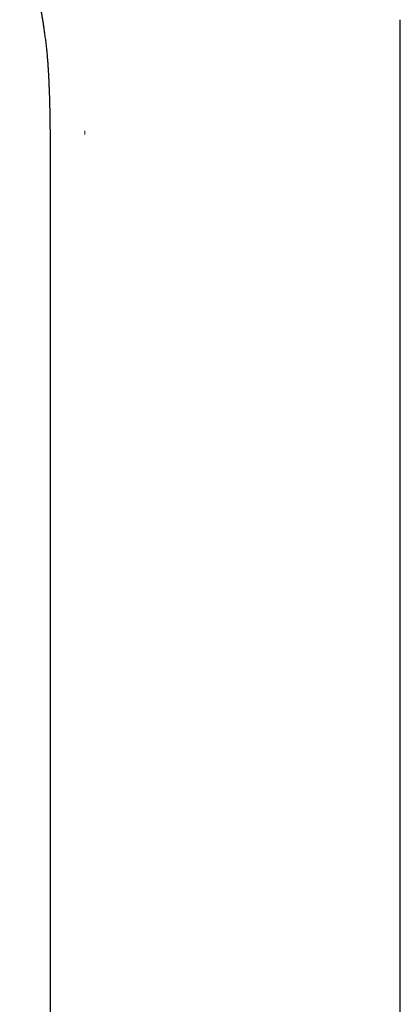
# Model space of a CAD drawing. Header units: millimetres. Extents: x 8 to 450, y 12 to 574.
# Tile 131 of 256: x 59 to 86, y 402 to 471. Entities that reach past the tile are written whole.
import ezdxf

# ---------------------------------------------------------------- set-up
doc = ezdxf.new("R2010")
doc.units = ezdxf.units.MM

msp = doc.modelspace()

# ---------------------------------------------------------------- linework, layer by layer
at = {"color": 252, "linetype": 'Continuous', "lineweight": 0}
msp.add_line((85.611, 343.008), (85.611, 470.638), dxfattribs=at)
at = {"color": 7, "linetype": 'Continuous', "lineweight": 30}
for p, q in [((85.621, 343.008), (85.621, 470.638)), ((61.121, 461.724), (61.121, 343.008))]:
    msp.add_line(p, q, dxfattribs=at)
for points, knots in [([(58.999, 477.683), (59.001, 477.679), (59.004, 477.669), (59.009, 477.656), (59.014, 477.643), (59.019, 477.63), (59.024, 477.616), (59.028, 477.603), (59.033, 477.59), (59.036, 477.579), (59.04, 477.57), (59.042, 477.562), (59.045, 477.554), (59.048, 477.546), (59.05, 477.539), (59.054, 477.528), (59.059, 477.513), (59.063, 477.499), (59.067, 477.489), (59.069, 477.482), (59.071, 477.474), (59.073, 477.467), (59.076, 477.46), (59.078, 477.453), (59.08, 477.446), (59.082, 477.439), (59.085, 477.431), (59.088, 477.422), (59.091, 477.411), (59.094, 477.401), (59.098, 477.39), (59.1, 477.38), (59.103, 477.371), (59.105, 477.363), (59.108, 477.355), (59.11, 477.348), (59.112, 477.341), (59.114, 477.335), (59.116, 477.329), (59.118, 477.323), (59.119, 477.317), (59.121, 477.312), (59.122, 477.307), (59.124, 477.302), (59.125, 477.298), (59.126, 477.294), (59.127, 477.291), (59.128, 477.289), (59.128, 477.287), (59.128, 477.286), (59.129, 477.284), (59.13, 477.282), (59.13, 477.28), (59.131, 477.278), (59.132, 477.275), (59.132, 477.273), (59.133, 477.27), (59.134, 477.267), (59.134, 477.265), (59.135, 477.262), (59.136, 477.26), (59.136, 477.258), (59.137, 477.256), (59.138, 477.254), (59.138, 477.253), (59.138, 477.252), (59.138, 477.252), (59.138, 477.251), (59.139, 477.25), (59.139, 477.248), (59.14, 477.246), (59.14, 477.244), (59.142, 477.239), (59.144, 477.229), (59.15, 477.21), (59.158, 477.182), (59.167, 477.147), (59.178, 477.108), (59.192, 477.057), (59.21, 476.994), (59.231, 476.915), (59.256, 476.825), (59.283, 476.725), (59.312, 476.615), (59.344, 476.497), (59.378, 476.369), (59.413, 476.236), (59.448, 476.098), (59.484, 475.96), (59.534, 475.762), (59.598, 475.504), (59.663, 475.24), (59.714, 475.029), (59.751, 474.871), (59.788, 474.715), (59.823, 474.561), (59.858, 474.411), (59.89, 474.269), (59.918, 474.144), (59.942, 474.035), (59.963, 473.941), (59.982, 473.853), (60, 473.77), (60.015, 473.698), (60.028, 473.639), (60.038, 473.592), (60.048, 473.545), (60.059, 473.495), (60.07, 473.441), (60.082, 473.383), (60.096, 473.32), (60.11, 473.25), (60.126, 473.173), (60.143, 473.09), (60.163, 472.994), (60.184, 472.89), (60.205, 472.783), (60.226, 472.679), (60.244, 472.587), (60.26, 472.507), (60.274, 472.436), (60.287, 472.369), (60.299, 472.304), (60.311, 472.244), (60.321, 472.19), (60.329, 472.145), (60.337, 472.106), (60.343, 472.073), (60.349, 472.041), (60.359, 471.985), (60.374, 471.904), (60.394, 471.799), (60.409, 471.713), (60.421, 471.647), (60.43, 471.598), (60.44, 471.545), (60.45, 471.485), (60.462, 471.42), (60.474, 471.349), (60.488, 471.269), (60.503, 471.179), (60.52, 471.08), (60.538, 470.974), (60.557, 470.86), (60.577, 470.736), (60.599, 470.603), (60.622, 470.458), (60.645, 470.306), (60.67, 470.145), (60.695, 469.975), (60.72, 469.802), (60.744, 469.623), (60.769, 469.441), (60.793, 469.251), (60.818, 469.054), (60.842, 468.85), (60.866, 468.637), (60.889, 468.417), (60.911, 468.19), (60.932, 467.955), (60.951, 467.714), (60.97, 467.466), (60.986, 467.228), (60.995, 467.072), (60.999, 467.001)], [0, 0, 0, 0, 0.004007, 0.010726, 0.017585, 0.025828, 0.033389, 0.040269, 0.046469, 0.051988, 0.056067, 0.059674, 0.06281, 0.065641, 0.068519, 0.071455, 0.078603, 0.086073, 0.088863, 0.091696, 0.094827, 0.098561, 0.102902, 0.107755, 0.113193, 0.11919, 0.125134, 0.133088, 0.14041, 0.147101, 0.153163, 0.158596, 0.162094, 0.165272, 0.16835, 0.171769, 0.175545, 0.179678, 0.184169, 0.189523, 0.195313, 0.201539, 0.2082, 0.215298, 0.224431, 0.234199, 0.2446, 0.251026, 0.2576, 0.263752, 0.269355, 0.273975, 0.278143, 0.281859, 0.285124, 0.287939, 0.289942, 0.291633, 0.293014, 0.293848, 0.294511, 0.295006, 0.295344, 0.295463, 0.295513, 0.29556, 0.295606, 0.295653, 0.295761, 0.295897, 0.296068, 0.296525, 0.297063, 0.297685, 0.29928, 0.301284, 0.303818, 0.306668, 0.309638, 0.314548, 0.319758, 0.326352, 0.333373, 0.340825, 0.34923, 0.358125, 0.367513, 0.377183, 0.386792, 0.396336, 0.418574, 0.440448, 0.451468, 0.462393, 0.473222, 0.483957, 0.494377, 0.504209, 0.513452, 0.520286, 0.526756, 0.532864, 0.538608, 0.543924, 0.547609, 0.550837, 0.553775, 0.557174, 0.561149, 0.564982, 0.569297, 0.574095, 0.579375, 0.585137, 0.591383, 0.599088, 0.60651, 0.613618, 0.62041, 0.625423, 0.63025, 0.634889, 0.639342, 0.64356, 0.647301, 0.65036, 0.652962, 0.655119, 0.657223, 0.659479, 0.666673, 0.673906, 0.681151, 0.684259, 0.687512, 0.691166, 0.695227, 0.699696, 0.704572, 0.709856, 0.716138, 0.722914, 0.730184, 0.737947, 0.746203, 0.7555, 0.765352, 0.77576, 0.786725, 0.798246, 0.810324, 0.822222, 0.834616, 0.847506, 0.860895, 0.874782, 0.889171, 0.904063, 0.91946, 0.935364, 0.951776, 0.968385, 0.98548, 1, 1, 1, 1]), ([(60.999, 467), (61, 466.974), (61.003, 466.923), (61.007, 466.852), (61.011, 466.791), (61.013, 466.74), (61.015, 466.699), (61.017, 466.668), (61.018, 466.647), (61.019, 466.633), (61.02, 466.618), (61.021, 466.596), (61.022, 466.565), (61.024, 466.53), (61.026, 466.494), (61.028, 466.456), (61.029, 466.417), (61.031, 466.377), (61.034, 466.321), (61.037, 466.246), (61.041, 466.154), (61.046, 466.034), (61.052, 465.885), (61.059, 465.705), (61.067, 465.497), (61.075, 465.26), (61.083, 464.996), (61.09, 464.727), (61.096, 464.487), (61.101, 464.278), (61.105, 464.102), (61.108, 463.926), (61.111, 463.753), (61.113, 463.587), (61.115, 463.429), (61.116, 463.279), (61.117, 463.146), (61.118, 463.029), (61.119, 462.926), (61.119, 462.828), (61.12, 462.736), (61.12, 462.663), (61.12, 462.611), (61.12, 462.579), (61.12, 462.552), (61.12, 462.526), (61.12, 462.498), (61.12, 462.464), (61.121, 462.422), (61.121, 462.372), (61.121, 462.315), (61.121, 462.251), (61.121, 462.18), (61.121, 462.101), (61.121, 462.017), (61.121, 461.925), (61.121, 461.827), (61.121, 461.759), (61.121, 461.724)], [0, 0, 0, 0, 0.015302, 0.028737, 0.0403, 0.049985, 0.057788, 0.063707, 0.067739, 0.06992, 0.071733, 0.076325, 0.082389, 0.08914, 0.096094, 0.103252, 0.110613, 0.118178, 0.125946, 0.142883, 0.160409, 0.178312, 0.211219, 0.245325, 0.280625, 0.329639, 0.379772, 0.430843, 0.48285, 0.515935, 0.549391, 0.583191, 0.616113, 0.647529, 0.677437, 0.705831, 0.732709, 0.753118, 0.772559, 0.791075, 0.808674, 0.82532, 0.832263, 0.838371, 0.843695, 0.847625, 0.852879, 0.859457, 0.867361, 0.87677, 0.887552, 0.899709, 0.91324, 0.928144, 0.944121, 0.961422, 0.980049, 1, 1, 1, 1])]:
    msp.add_open_spline(points, degree=3, knots=knots, dxfattribs=at)
at = {"color": 252, "linetype": 'Continuous', "lineweight": 0}
msp.add_open_spline([(63.55, 462.609), (63.55, 462.694), (63.55, 462.778), (63.55, 462.863)], degree=3, dxfattribs=at)

doc.saveas('drawing.dxf')
